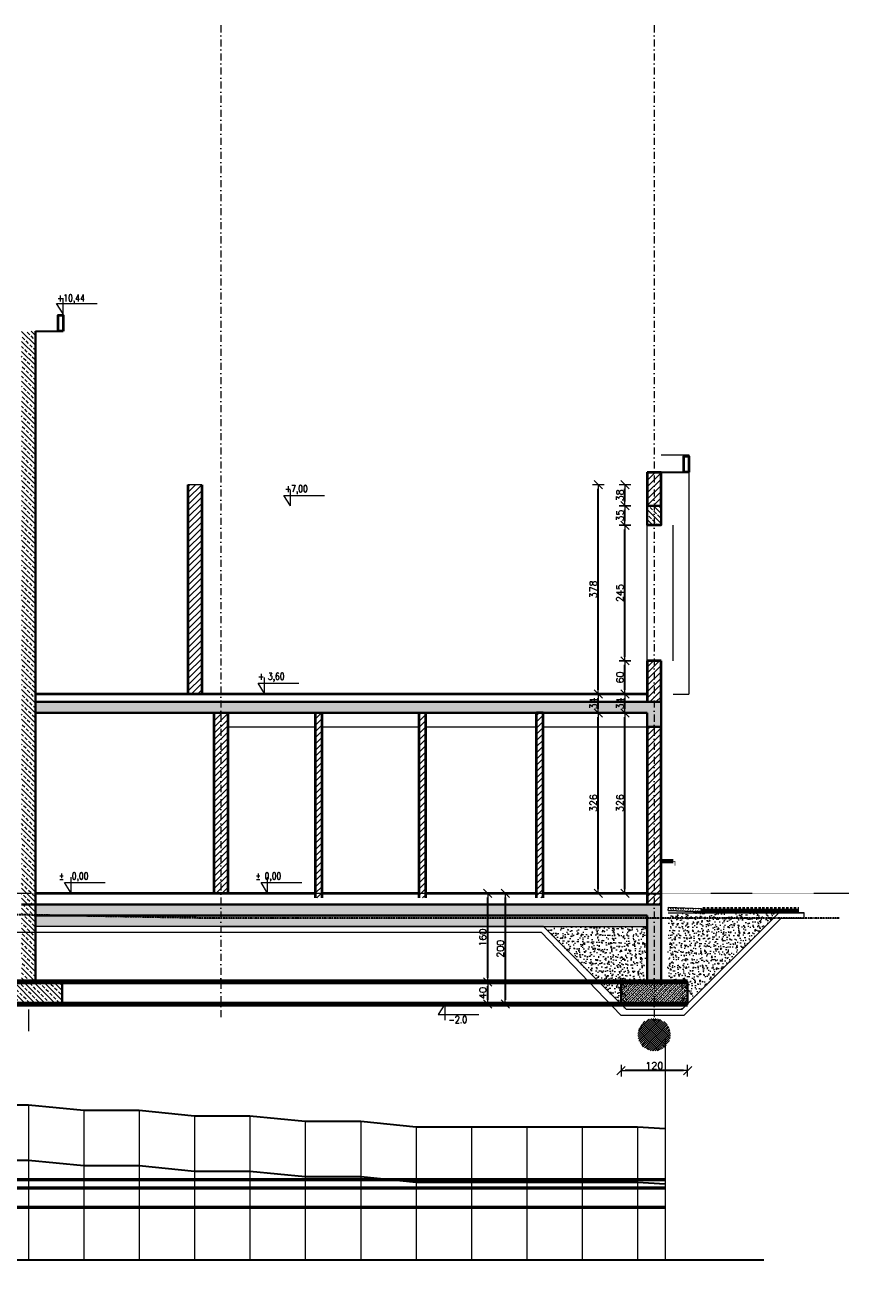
# Model space of a CAD drawing. Header units: millimetres. Extents: x -1893473 to 942156, y -568027 to 942944.
# Tile 72 of 256: x -1192 to 13677, y -311655 to -288800. Entities that reach past the tile are written whole.
import ezdxf

# ---------------------------------------------------------------- set-up
doc = ezdxf.new("R2010")
doc.units = ezdxf.units.MM
doc.header["$LTSCALE"] = 0.2
for name, pattern in [('ACAD_ISO03W100', [30, 12, -18]), ('BORDER2', [22.225, 6.35, -3.175, 6.35, -3.175, 0, -3.175]), ('DASHDOT', [25.4, 12.7, -6.35, 0, -6.35])]:
    doc.linetypes.add(name, pattern=pattern)
doc.layers.get('0').update_dxf_attribs({"lineweight": 0})
for name, color, linetype, lineweight in [('!! 1_hatch projektowane ściany', 4, 'Continuous', 5), ('!! 1_PROJ Sciany', 2, 'Continuous', 40), ('!! 1_PROJ widok', 5, 'Continuous', 9), ('!! 1_PROJ ŻELBET', 1, 'Continuous', 35), ('!! wymiary osi', 250, 'Continuous', 9), ('0-osie-liniA', 14, 'DASHDOT', 5), ('0-rzedne-blok', 62, 'Continuous', 13), ('_OSIE_WYS', 142, 'Continuous', 9), ('DO KONSTRUKCJI', 222, 'Continuous', 35), ('P-Linia1', 3, 'Continuous', 53), ('P-Linia4', 253, 'Continuous', 13), ('P-Wymiar', 142, 'Continuous', 9), ('P-Ściana żelbetowa', 50, 'Continuous', 30)]:
    doc.layers.add(name, color=color, linetype=linetype, lineweight=lineweight)
doc.styles.add('50', font='ROMANS.shx', dxfattribs={"width": 0.8, "height": 10})
doc.styles.add('DEUTSCH', font='SIMPLEX8')
doc.styles.add('ROMANS', font='arial.ttf', dxfattribs={"width": 0.7})
doc.styles.add('TXT', font='simplex.shx')
doc.dimstyles.new('A100', dxfattribs={"dimscale": 100, "dimtxt": 1.75, "dimasz": 0.05, "dimexe": 0, "dimexo": 0, "dimgap": 1, "dimtad": 1, "dimdec": 0, "dimrnd": 1, "dimdsep": 46, "dimtxsty": 'ROMANS', "dimblk": '[[[[[[[[', "dimcen": 2, "dimdle": 2, "dimse1": 1, "dimse2": 1, "dimclrd": 256, "dimclrt": 1, "dimadec": 0, "dimazin": 0, "dimtfac": 1, "dimtdec": 0, "dimtix": 1, "dimtmove": 2, "dimatfit": 3, "dimldrblk": '[[[[[[[[', "dimfxl": 1, "dimtvp": 0.6, "dimtolj": 1, "dimlwd": 9, "dimarcsym": 0})
doc.dimstyles.new('DIM50', dxfattribs={"dimscale": 5, "dimtxt": 2.5, "dimasz": 1.5, "dimexe": 0, "dimexo": 0, "dimgap": 0.5, "dimtad": 1, "dimdec": 4, "dimrnd": 0.5, "dimdsep": 46, "dimtxsty": 'TXT', "dimblk1": 'TICK1', "dimblk2": 'TICK1', "dimsah": 1, "dimcen": 0, "dimse1": 1, "dimse2": 1, "dimclrd": 1, "dimclre": 7, "dimclrt": 9, "dimadec": 0, "dimazin": 0, "dimtfac": 1, "dimtdec": 4, "dimtmove": 2, "dimatfit": 3, "dimldrblk": 'TICK1', "dimfxl": 1, "dimtolj": 1, "dimarcsym": 0})
pattern_1 = [(45, (-61848.1656, 209002.635), (-5.61266008, 5.61266008), [])]
pattern_2 = [(135, (-61848.166, 209002.635), (-8.9802561, -8.9802561), []), (135, (-61848.166, 209011.615), (-8.9802561, -8.9802561), [6.35, -3.175])]
pattern_3 = [(320, (201233.121, 80840.342), (-1.5939086, -18.2184669), [1.905, -20.955]), (265, (201233.121, 80840.342), (19.1056845, 3.5243421), [1.524, -16.7640584]), (10.451445, (201232.988, 80838.823), (17.5117752, -14.6941247), [1.6190009, -17.8090245]), (316.1842, (201238.2, 80840.342), (-4.2042328, -27.107904), [2.8575, -31.4325]), (6.635558, (201237.85, 80838.083), (24.7426125, -23.7404134), [2.4285023, -26.7135608]), (261.184151, (201238.2, 80840.342), (24.7426125, -23.7404134), [2.2859967, -25.1459732]), (291, (201236.931, 80837.802), (-10.2265198, -15.1614391), [1.905, -20.955]), (236, (201236.931, 80837.802), (18.4187966, -6.1802028), [1.524, -16.764]), (341.451445, (201236.079, 80836.538), (8.1922769, -21.3416419), [1.6190009, -17.8089938]), (307.5, (201233.121, 80840.342), (8.45550389, -0.30886033), [0, -16.5608, 0, -17.018, 0, -16.8275]), (277.5, (201233.121, 80840.342), (10.0180575, -6.68196625), [0, -9.7028, 0, -16.1798, 0, -6.4135]), (237.5, (201233.121, 80846.006), (-0.5728744, -13.55905952), [0, -6.35, 0, -19.812, 0, -26.289]), (227.5, (201233.121, 80848.546), (2.5426491, -14.81291814), [0, -8.255, 0, -13.1572, 0, -18.669])]
pattern_4 = [(315, (201233.121, 80840.3417), (4.49012806, -8e-16), [3.175, -3.175])]

# ---------------------------------------------------------------- blocks, each defined once
blk = doc.blocks.new('D_kota')
for p, q in [((8.7, 0), (8.7, 23)), ((-0.8, 15), (8.7, 15)), ((8.7, 0), (-0.8, 15))]:
    blk.add_line(p, q)
blk.add_lwpolyline([(-0.8, 15), (57.9, 15)])
at = {"style": 'DEUTSCH', "width": 0.8}
blk.add_attdef('POZ.ARCH', (7.3, 19.7), '', height=10, dxfattribs=at)
blk = doc.blocks.new('TICK1')
at = {"color": 2}
blk.add_line((-1, -1), (1, 1), dxfattribs=at)
at = {"color": 0}
for p, q in [((0, 0), (-1, 0)), ((0, -1.4), (0, 1.4))]:
    blk.add_line(p, q, dxfattribs=at)
blk = doc.blocks.new('*D5153')
at = {"layer": '!! wymiary osi', "color": 1, "lineweight": -2, "transparency": 16777216}
blk.add_line((1491.6, 3.2), (1491.6, 314.2), dxfattribs=at)
at = {"layer": 'DEFPOINTS', "color": 0, "transparency": 16777216}
for p in [(1491.6, 321.7), (1531.9, 321.7), (1531.9, -4.3)]:
    blk.add_point(p, dxfattribs=at)
at = {"layer": '!! wymiary osi', "color": 1, "lineweight": -2, "transparency": 16777216, "xscale": 7.5, "yscale": 7.5, "zscale": 7.5}
for p, rotation in [((1491.6, 321.7), 90), ((1491.6, -4.3), 270)]:
    blk.add_blockref('TICK1', p, dxfattribs=dict(at, rotation=rotation))
at = {"layer": '!! wymiary osi', "color": 9, "transparency": 16777216, "insert": (1482.8, 158.7), "char_height": 12.5, "attachment_point": 5, "rotation": 90, "style": 'TXT'}
blk.add_mtext('\\A1;326', dxfattribs=at)
blk = doc.blocks.new('*D5154')
at = {"layer": '!! wymiary osi', "color": 1, "lineweight": -2, "transparency": 16777216}
blk.add_line((1491.6, 329.2), (1491.6, 348.2), dxfattribs=at)
at = {"layer": 'DEFPOINTS', "color": 0, "transparency": 16777216}
for p in [(1491.6, 355.7), (1531.9, 355.7), (1531.9, 321.7)]:
    blk.add_point(p, dxfattribs=at)
at = {"layer": '!! wymiary osi', "color": 1, "lineweight": -2, "transparency": 16777216, "xscale": 7.5, "yscale": 7.5, "zscale": 7.5}
for p, rotation in [((1491.6, 355.7), 90), ((1491.6, 321.7), 270)]:
    blk.add_blockref('TICK1', p, dxfattribs=dict(at, rotation=rotation))
at = {"layer": '!! wymiary osi', "color": 9, "transparency": 16777216, "insert": (1482.8, 338.7), "char_height": 12.5, "attachment_point": 5, "rotation": 90, "style": 'TXT'}
blk.add_mtext('\\A1;34', dxfattribs=at)
blk = doc.blocks.new('*D5155')
at = {"layer": '!! wymiary osi', "color": 1, "lineweight": -2, "transparency": 16777216}
blk.add_line((1491.6, 363.2), (1491.6, 408.2), dxfattribs=at)
at = {"layer": 'DEFPOINTS', "color": 0, "transparency": 16777216}
for p in [(1491.6, 415.7), (1531.9, 415.7), (1531.9, 355.7)]:
    blk.add_point(p, dxfattribs=at)
at = {"layer": '!! wymiary osi', "color": 1, "lineweight": -2, "transparency": 16777216, "xscale": 7.5, "yscale": 7.5, "zscale": 7.5}
for p, rotation in [((1491.6, 415.7), 90), ((1491.6, 355.7), 270)]:
    blk.add_blockref('TICK1', p, dxfattribs=dict(at, rotation=rotation))
at = {"layer": '!! wymiary osi', "color": 9, "transparency": 16777216, "insert": (1482.8, 385.7), "char_height": 12.5, "attachment_point": 5, "rotation": 90, "style": 'TXT'}
blk.add_mtext('\\A1;60', dxfattribs=at)
blk = doc.blocks.new('*D5156')
at = {"layer": '!! wymiary osi', "color": 1, "lineweight": -2, "transparency": 16777216}
blk.add_line((1491.6, 423.2), (1491.6, 653.2), dxfattribs=at)
at = {"layer": 'DEFPOINTS', "color": 0, "transparency": 16777216}
for p in [(1491.6, 660.7), (1531.9, 660.7), (1531.9, 415.7)]:
    blk.add_point(p, dxfattribs=at)
at = {"layer": '!! wymiary osi', "color": 1, "lineweight": -2, "transparency": 16777216, "xscale": 7.5, "yscale": 7.5, "zscale": 7.5}
for p, rotation in [((1491.6, 660.7), 90), ((1491.6, 415.7), 270)]:
    blk.add_blockref('TICK1', p, dxfattribs=dict(at, rotation=rotation))
at = {"layer": '!! wymiary osi', "color": 9, "transparency": 16777216, "insert": (1482.8, 538.2), "char_height": 12.5, "attachment_point": 5, "rotation": 90, "style": 'TXT'}
blk.add_mtext('\\A1;245', dxfattribs=at)
blk = doc.blocks.new('*D5157')
at = {"layer": '!! wymiary osi', "color": 1, "lineweight": -2, "transparency": 16777216}
blk.add_line((1491.6, 668.2), (1491.6, 688.2), dxfattribs=at)
at = {"layer": 'DEFPOINTS', "color": 0, "transparency": 16777216}
for p in [(1491.6, 695.7), (1531.9, 695.7), (1531.9, 660.7)]:
    blk.add_point(p, dxfattribs=at)
at = {"layer": '!! wymiary osi', "color": 1, "lineweight": -2, "transparency": 16777216, "xscale": 7.5, "yscale": 7.5, "zscale": 7.5}
for p, rotation in [((1491.6, 695.7), 90), ((1491.6, 660.7), 270)]:
    blk.add_blockref('TICK1', p, dxfattribs=dict(at, rotation=rotation))
at = {"layer": '!! wymiary osi', "color": 9, "transparency": 16777216, "insert": (1482.8, 678.2), "char_height": 12.5, "attachment_point": 5, "rotation": 90, "style": 'TXT'}
blk.add_mtext('\\A1;35', dxfattribs=at)
blk = doc.blocks.new('*D5158')
at = {"layer": '!! wymiary osi', "color": 1, "lineweight": -2, "transparency": 16777216}
blk.add_line((1443.4, 3.2), (1443.4, 314.2), dxfattribs=at)
at = {"layer": 'DEFPOINTS', "color": 0, "transparency": 16777216}
for p in [(1443.4, 321.7), (1531.9, 321.7), (1531.9, -4.3)]:
    blk.add_point(p, dxfattribs=at)
at = {"layer": '!! wymiary osi', "color": 1, "lineweight": -2, "transparency": 16777216, "xscale": 7.5, "yscale": 7.5, "zscale": 7.5}
for p, rotation in [((1443.4, 321.7), 90), ((1443.4, -4.3), 270)]:
    blk.add_blockref('TICK1', p, dxfattribs=dict(at, rotation=rotation))
at = {"layer": '!! wymiary osi', "color": 9, "transparency": 16777216, "insert": (1434.7, 158.7), "char_height": 12.5, "attachment_point": 5, "rotation": 90, "style": 'TXT'}
blk.add_mtext('\\A1;326', dxfattribs=at)
blk = doc.blocks.new('*D5159')
at = {"layer": '!! wymiary osi', "color": 1, "lineweight": -2, "transparency": 16777216}
blk.add_line((1443.4, 329.2), (1443.4, 348.2), dxfattribs=at)
at = {"layer": 'DEFPOINTS', "color": 0, "transparency": 16777216}
for p in [(1443.4, 355.7), (1531.9, 355.7), (1531.9, 321.7)]:
    blk.add_point(p, dxfattribs=at)
at = {"layer": '!! wymiary osi', "color": 1, "lineweight": -2, "transparency": 16777216, "xscale": 7.5, "yscale": 7.5, "zscale": 7.5}
for p, rotation in [((1443.4, 355.7), 90), ((1443.4, 321.7), 270)]:
    blk.add_blockref('TICK1', p, dxfattribs=dict(at, rotation=rotation))
at = {"layer": '!! wymiary osi', "color": 9, "transparency": 16777216, "insert": (1434.7, 338.7), "char_height": 12.5, "attachment_point": 5, "rotation": 90, "style": 'TXT'}
blk.add_mtext('\\A1;34', dxfattribs=at)
blk = doc.blocks.new('*D5160')
at = {"layer": '!! wymiary osi', "color": 1, "lineweight": -2, "transparency": 16777216}
blk.add_line((1443.4, 363.2), (1443.4, 726.3), dxfattribs=at)
at = {"layer": 'DEFPOINTS', "color": 0, "transparency": 16777216}
for p in [(1443.4, 733.8), (1531.9, 733.8), (1531.9, 355.7)]:
    blk.add_point(p, dxfattribs=at)
at = {"layer": '!! wymiary osi', "color": 1, "lineweight": -2, "transparency": 16777216, "xscale": 7.5, "yscale": 7.5, "zscale": 7.5}
for p, rotation in [((1443.4, 733.8), 90), ((1443.4, 355.7), 270)]:
    blk.add_blockref('TICK1', p, dxfattribs=dict(at, rotation=rotation))
at = {"layer": '!! wymiary osi', "color": 9, "transparency": 16777216, "insert": (1434.7, 544.7), "char_height": 12.5, "attachment_point": 5, "rotation": 90, "style": 'TXT'}
blk.add_mtext('\\A1;378', dxfattribs=at)
blk = doc.blocks.new('*D5175')
at = {"layer": '!! wymiary osi', "color": 1, "lineweight": -2, "transparency": 16777216}
blk.add_line((1491.6, 703.2), (1491.6, 726.3), dxfattribs=at)
at = {"layer": 'DEFPOINTS', "color": 0, "transparency": 16777216}
for p in [(1491.6, 733.8), (1531.9, 733.8), (1531.9, 695.7)]:
    blk.add_point(p, dxfattribs=at)
at = {"layer": '!! wymiary osi', "color": 1, "lineweight": -2, "transparency": 16777216, "xscale": 7.5, "yscale": 7.5, "zscale": 7.5}
for p, rotation in [((1491.6, 733.8), 90), ((1491.6, 695.7), 270)]:
    blk.add_blockref('TICK1', p, dxfattribs=dict(at, rotation=rotation))
at = {"layer": '!! wymiary osi', "color": 9, "transparency": 16777216, "insert": (1482.8, 714.7), "char_height": 12.5, "attachment_point": 5, "rotation": 90, "style": 'TXT'}
blk.add_mtext('\\A1;38', dxfattribs=at)
blk = doc.blocks.new('*D5182')
at = {"layer": '!! wymiary osi', "color": 1, "lineweight": -2, "transparency": 16777216}
blk.add_line((1275.5, -11.8), (1275.5, -196.8), dxfattribs=at)
at = {"layer": 'DEFPOINTS', "color": 0, "transparency": 16777216}
for p in [(1273.3, -4.3), (1273.3, -204.3), (1275.5, -204.3)]:
    blk.add_point(p, dxfattribs=at)
at = {"layer": '!! wymiary osi', "color": 1, "lineweight": -2, "transparency": 16777216, "xscale": 7.5, "yscale": 7.5, "zscale": 7.5}
for p, rotation in [((1275.5, -4.3), 90), ((1275.5, -204.3), 270)]:
    blk.add_blockref('TICK1', p, dxfattribs=dict(at, rotation=rotation))
at = {"layer": '!! wymiary osi', "color": 9, "lineweight": 13, "transparency": 16777216, "insert": (1266.8, -104.3), "char_height": 12.5, "attachment_point": 5, "rotation": 90, "style": 'TXT'}
blk.add_mtext('\\A1;200', dxfattribs=at)
blk = doc.blocks.new('*D5191')
at = {"layer": '!! wymiary osi', "color": 1, "lineweight": -2, "transparency": 16777216}
blk.add_line((1597.1, -324.3), (1492.1, -324.3), dxfattribs=at)
at = {"layer": 'DEFPOINTS', "color": 0, "transparency": 16777216}
for p in [(1484.6, -197.2), (1604.6, -204.3), (1484.6, -324.3)]:
    blk.add_point(p, dxfattribs=at)
at = {"layer": '!! wymiary osi', "color": 1, "lineweight": -2, "transparency": 16777216, "xscale": 7.5, "yscale": 7.5, "zscale": 7.5, "rotation": 180}
blk.add_blockref('TICK1', (1484.6, -324.3), dxfattribs=at)
at = {"layer": '!! wymiary osi', "color": 1, "lineweight": -2, "transparency": 16777216, "xscale": 7.5, "yscale": 7.5, "zscale": 7.5}
blk.add_blockref('TICK1', (1604.6, -324.3), dxfattribs=at)
at = {"layer": '!! wymiary osi', "color": 9, "lineweight": 13, "transparency": 16777216, "insert": (1544.6, -315.6), "char_height": 12.5, "attachment_point": 5, "style": 'TXT'}
blk.add_mtext('\\A1;120', dxfattribs=at)
blk = doc.blocks.new('*D5192')
at = {"layer": '!! wymiary osi', "color": 1, "lineweight": -2, "transparency": 16777216}
blk.add_line((1243.7, -196.8), (1243.7, -171.8), dxfattribs=at)
at = {"layer": 'DEFPOINTS', "color": 0, "transparency": 16777216}
for p in [(1219.6, -164.3), (1243.7, -164.3), (1219.6, -204.3)]:
    blk.add_point(p, dxfattribs=at)
at = {"layer": '!! wymiary osi', "color": 1, "lineweight": -2, "transparency": 16777216, "xscale": 7.5, "yscale": 7.5, "zscale": 7.5}
for p, rotation in [((1243.7, -164.3), 90), ((1243.7, -204.3), 270)]:
    blk.add_blockref('TICK1', p, dxfattribs=dict(at, rotation=rotation))
at = {"layer": '!! wymiary osi', "color": 9, "lineweight": 13, "transparency": 16777216, "insert": (1234.9, -184.3), "char_height": 12.5, "attachment_point": 5, "rotation": 90, "style": 'TXT'}
blk.add_mtext('\\A1;40', dxfattribs=at)
blk = doc.blocks.new('*D5193')
at = {"layer": '!! wymiary osi', "color": 1, "lineweight": -2, "transparency": 16777216}
blk.add_line((1243.7, -156.8), (1243.7, -11.8), dxfattribs=at)
at = {"layer": 'DEFPOINTS', "color": 0, "transparency": 16777216}
for p in [(1243.7, -4.3), (1243.7, -4.3), (1219.6, -164.3)]:
    blk.add_point(p, dxfattribs=at)
at = {"layer": '!! wymiary osi', "color": 1, "lineweight": -2, "transparency": 16777216, "xscale": 7.5, "yscale": 7.5, "zscale": 7.5}
for p, rotation in [((1243.7, -4.3), 90), ((1243.7, -164.3), 270)]:
    blk.add_blockref('TICK1', p, dxfattribs=dict(at, rotation=rotation))
at = {"layer": '!! wymiary osi', "color": 9, "lineweight": 13, "transparency": 16777216, "insert": (1234.9, -84.3), "char_height": 12.5, "attachment_point": 5, "rotation": 90, "style": 'TXT'}
blk.add_mtext('\\A1;160', dxfattribs=at)
blk = doc.blocks.new('A$C51EA1695')
at = {"layer": '!! wymiary osi', "color": 1, "lineweight": 13}
for p, q in [((-29.4, 8.5), (-17.6, 8.5)), ((-17.6, -10.3), (-29.4, 8.5)), ((-17.6, -10.3), (-17.6, 18.5))]:
    blk.add_line(p, q, dxfattribs=at)
blk.add_lwpolyline([(-29.4, 8.5), (44, 8.5)], dxfattribs=at)
blk = doc.blocks.new('[[[[[[[[')
at = {"layer": 'P-Wymiar'}
for p, q in [((-12.7, -12.7), (12.7, 12.7)), ((0, 0), (-4.6, 0)), ((0, 18), (0, -18))]:
    blk.add_line(p, q, dxfattribs=at)
blk = doc.blocks.new('*D5386')
at = {"layer": 'DEFPOINTS', "color": 0, "lineweight": 30, "transparency": 16777216}
for p in [(-16017, -267485), (-15146, -267485), (-15075, -268935)]:
    blk.add_point(p, dxfattribs=at)
at = {"layer": 'P-Linia4', "lineweight": 9, "transparency": 16777216}
blk.add_line((-16017, -268930), (-16017, -267490), dxfattribs=at)
at = {"layer": 'P-Linia4', "lineweight": 9, "transparency": 16777216, "xscale": 5, "yscale": 5, "zscale": 5}
for p, rotation in [((-16017, -267485), 90), ((-16017, -268935), 270)]:
    blk.add_blockref('[[[[[[[[', p, dxfattribs=dict(at, rotation=rotation))
at = {"layer": 'P-Linia4', "color": 1, "lineweight": 30, "transparency": 16777216, "insert": (-16207, -268210), "char_height": 175, "attachment_point": 5, "rotation": 90, "style": 'ROMANS'}
blk.add_mtext('\\A1;1450', dxfattribs=at)
blk = doc.blocks.new('A$C776176C1')
at = {"layer": '!! 1_hatch projektowane ściany'}
h = blk.add_hatch(dxfattribs=at)
h.set_pattern_fill('ANSI33', color=256, scale=2, angle=90)
h.set_pattern_definition(pattern_2)
h.paths.add_polyline_path([(426.90409, 1010.89661), (401.90409, 1010.89661), (401.90409, -24.34201), (426.90409, -24.34201)])
h = blk.add_hatch(dxfattribs=at)
h.set_pattern_fill('ANSI31', color=256, scale=2.5)
h.set_pattern_definition(pattern_1)
h.paths.add_polyline_path([(1544.40179, 756.31796), (1531.89817, 756.31796), (1531.89817, 695.65799), (1544.40179, 695.65799)])
h.paths.add_polyline_path([(1556.89817, 756.31796), (1544.40179, 756.31796), (1544.40179, 695.65799), (1556.89817, 695.65799)])
h = blk.add_hatch(dxfattribs=at)
h.set_pattern_fill('ANSI31', color=256, scale=2.5)
h.set_pattern_definition(pattern_1)
h.paths.add_polyline_path([(702.40179, 355.65799), (727.40179, 355.65799), (727.40179, 733.84041), (702.40179, 733.84041)])
h = blk.add_hatch(dxfattribs=at)
h.set_pattern_fill('ANSI33', color=256, scale=2, angle=90)
h.set_pattern_definition(pattern_2)
h.paths.add_polyline_path([(1531.938, 660.65442), (1556.89817, 660.65442), (1556.89817, 695.65799), (1531.938, 695.65799)])
h = blk.add_hatch(dxfattribs=at)
h.set_pattern_fill('ANSI31', color=256, scale=2.5)
h.set_pattern_definition(pattern_1)
h.paths.add_polyline_path([(1544.40179, 415.65442), (1531.89817, 415.65442), (1531.89817, 341.65799), (1544.40179, 341.65799)])
h.paths.add_polyline_path([(1556.89817, 415.65442), (1546.89817, 415.65442), (1544.40179, 415.65442), (1544.40179, 341.65799), (1556.89817, 341.65799)])
h = blk.add_hatch(dxfattribs=at)
h.set_pattern_fill('ANSI33', color=256, scale=2, angle=90)
h.set_pattern_definition(pattern_2)
h.paths.add_polyline_path([(761.90179, 341.65799), (426.90409, 341.65799), (426.90409, 321.65799), (761.90179, 321.65799)])
h.paths.add_polyline_path([(1544.40179, 341.65799), (761.90179, 341.65799), (761.90179, 321.65799), (1531.89817, 321.65799), (1531.89817, 296.65799), (1544.40179, 296.65799)])
h.paths.add_polyline_path([(1556.89817, 341.65799), (1544.40179, 341.65799), (1544.40179, 296.65799), (1556.89817, 296.65799)])
h = blk.add_hatch(dxfattribs=at)
h.set_pattern_fill('ANSI31', color=256, scale=2.5)
h.set_pattern_definition(pattern_1)
h.paths.add_polyline_path([(749.40179, -4.34201), (774.40179, -4.34201), (774.40179, 321.65799), (749.40179, 321.65799)])
h = blk.add_hatch(dxfattribs=at)
h.set_pattern_fill('ANSI31', color=256, scale=2.5)
h.set_pattern_definition(pattern_1)
h.paths.add_polyline_path([(944.89823, 321.65799), (932.89823, 321.65799), (932.89823, -12.34201), (944.89823, -12.34201)])
h = blk.add_hatch(dxfattribs=at)
h.set_pattern_fill('ANSI31', color=256, scale=2.5)
h.set_pattern_definition(pattern_1)
h.paths.add_polyline_path([(1131.89823, 321.65799), (1119.89823, 321.65799), (1119.89823, -12.34201), (1131.89823, -12.34201)])
h = blk.add_hatch(dxfattribs=at)
h.set_pattern_fill('ANSI31', color=256, scale=2.5)
h.set_pattern_definition(pattern_1)
h.paths.add_polyline_path([(1343.89823, 321.65799), (1331.89823, 321.65799), (1331.89823, -12.34201), (1343.89823, -12.34201)])
h = blk.add_hatch(dxfattribs=at)
h.set_pattern_fill('ANSI31', color=256, scale=2.5)
h.set_pattern_definition(pattern_1)
h.paths.add_polyline_path([(1544.40179, -4.34201), (1531.88769, -4.34201), (1531.89817, -24.34201), (1544.40179, -24.34201)])
h.paths.add_polyline_path([(1556.89817, -4.34201), (1544.40179, -4.34201), (1544.40179, -24.34201), (1556.89817, -24.34201)])
h.paths.add_polyline_path([(1556.89817, 296.65961), (1544.40179, 296.65637), (1544.40179, -4.34201), (1556.89817, -4.34201)])
h.paths.add_polyline_path([(1544.40179, 296.65799), (1531.85834, 296.65799), (1531.88769, -4.34201), (1544.40179, -4.34201)])
h = blk.add_hatch(dxfattribs=at)
h.set_pattern_fill('ANSI33', color=256, scale=2, angle=90)
h.set_pattern_definition(pattern_2)
h.paths.add_polyline_path([(426.90409, -24.34201), (401.90409, -24.34201), (401.90409, -164.34201), (426.90409, -164.34201)])
h = blk.add_hatch(dxfattribs=at)
h.set_pattern_fill('ANSI33', color=256, scale=2, angle=90)
h.set_pattern_definition(pattern_2)
h.paths.add_polyline_path([(761.90179, -24.34201), (426.90409, -24.34201), (426.90409, -44.34201), (761.90179, -44.34201)])
h.paths.add_polyline_path([(1544.40179, -24.34201), (761.90179, -24.34201), (761.90179, -44.34201), (1531.89817, -44.34201), (1531.89817, -164.34201), (1544.40179, -164.34201)])
h.paths.add_polyline_path([(1556.89817, -24.34201), (1544.40179, -24.34201), (1544.40179, -164.34201), (1556.89817, -164.34201)])
h = blk.add_hatch(dxfattribs=at)
h.set_pattern_fill('DASH', color=256, angle=-45)
h.set_pattern_definition(pattern_4)
h.paths.add_polyline_path([(426.90409, -64.34201), (426.90409, -44.34201), (1298.62621, -44.34201), (1298.62621, -64.34201)])
h = blk.add_hatch(dxfattribs=at)
h.set_pattern_fill('DASH', color=256, angle=-45)
h.set_pattern_definition(pattern_4)
h.paths.add_polyline_path([(1531.89817, -64.34201), (1531.89817, -44.34201), (761.90179, -44.34201), (761.90179, -64.34201)])
h = blk.add_hatch(dxfattribs=at)
h.set_pattern_fill('AR-CONC', color=256, scale=0.1, angle=-90)
h.set_pattern_definition(pattern_3)
h.paths.add_polyline_path([(1613.54838, -74.93222), (1613.54838, -39.34201), (1769.39817, -39.34201), (1594.39817, -214.34201), (1594.39817, -204.34201), (1594.39817, -164.34201), (1577.01676, -164.34201), (1567.85834, -155.09937), (1567.85834, -74.93222)])
h.paths.add_polyline_path([(1569.85834, -74.93222), (1569.85834, -39.34201), (1613.54838, -39.34201), (1613.54838, -74.93222)], flags=17)
h = blk.add_hatch(dxfattribs=at)
h.set_pattern_fill('DASH', color=256, angle=-45)
h.set_pattern_definition(pattern_4)
h.paths.add_polyline_path([(1570.06774, -29.34567), (1630.03119, -31.43964), (1629.82179, -37.43598), (1569.85834, -35.34201)])
h = blk.add_hatch(dxfattribs=at)
h.set_pattern_fill('CLAY', color=256, scale=1.5, angle=90)
h.set_pattern_definition([(90, (201233.121, 80840.342), (-7.14375, 2e-15), []), (90, (201231.9305, 80840.342), (-7.14375, 2e-15), []), (90, (201230.74, 80840.342), (-7.14375, 2e-15), []), (90, (201228.3586, 80840.342), (-7.14375, 2e-15), [7.14375, -4.7625])])
h.paths.add_polyline_path([(1630.10444, -29.34201), (1630.10444, -39.34201), (1806.27124, -39.34201), (1806.27124, -29.34201)])
h = blk.add_hatch(dxfattribs=at)
h.set_pattern_fill('AR-CONC', color=256, scale=0.1, angle=-90)
h.set_pattern_definition(pattern_3)
h.paths.add_polyline_path([(1344.31851, -64.34201), (1523.35834, -64.34201), (1523.35834, -164.34201), (1494.39817, -164.34201), (1494.39817, -204.34201), (1494.31851, -204.34201), (1494.31851, -214.34201)])
h.paths.add_polyline_path([(1523.35834, -74.93222), (1523.35834, -64.34201), (1531.89817, -64.34201), (1531.89817, -74.93222)])
h.paths.add_polyline_path([(1523.35834, -164.34201), (1523.35834, -74.93222), (1531.89817, -74.93222), (1531.89817, -164.34201)])
h = blk.add_hatch(dxfattribs=at)
h.set_pattern_fill('ANSI33', color=256, scale=2, angle=90)
h.set_pattern_definition([(135, (-61848.166, 209142.635), (-8.9802561, -8.9802561), []), (135, (-61848.166, 209151.615), (-8.9802561, -8.9802561), [6.35, -3.175])])
h.paths.add_polyline_path([(355.15047, -164.34201), (475.15047, -164.34201), (475.15047, -204.34201), (355.15047, -204.34201)])
h = blk.add_hatch(dxfattribs=at)
h.set_pattern_fill('ANSI33', color=256)
h.set_pattern_definition([(45, (-61848.1656, 209142.635), (-4.49012806, 4.49012806), []), (45, (-61843.6754, 209142.635), (-4.49012806, 4.49012806), [3.175, -1.5875])])
h.paths.add_polyline_path([(1484.64817, -164.34201), (1604.64817, -164.34201), (1604.64817, -204.34201), (1484.64817, -204.34201)])
h = blk.add_hatch(dxfattribs=at)
h.set_pattern_fill('AR-PARQ1', color=256, scale=0.05, angle=-45)
h.set_pattern_definition([(45, (201233.121, 80840.342), (4e-15, 21.5526147), [15.24, -15.24]), (45, (201234.917, 80838.546), (4e-15, 21.5526147), [15.24, -15.24]), (45, (201236.713, 80836.75), (4e-15, 21.5526147), [15.24, -15.24]), (45, (201238.51, 80834.954), (4e-15, 21.5526147), [15.24, -15.24]), (45, (201240.305, 80833.157), (4e-15, 21.5526147), [15.24, -15.24]), (45, (201242.101, 80831.361), (4e-15, 21.5526147), [15.24, -15.24]), (45, (201243.897, 80829.565), (4e-15, 21.5526147), [15.24, -15.24]), (315, (201243.897, 80851.118), (-4e-15, -21.5526147), [15.24, -15.24]), (315, (201245.693, 80852.914), (-4e-15, -21.5526147), [15.24, -15.24]), (315, (201247.49, 80854.71), (-4e-15, -21.5526147), [15.24, -15.24]), (315, (201249.286, 80856.506), (-4e-15, -21.5526147), [15.24, -15.24]), (315, (201251.082, 80858.302), (-4e-15, -21.5526147), [15.24, -15.24]), (315, (201252.878, 80860.098), (-4e-15, -21.5526147), [15.24, -15.24]), (315, (201254.674, 80861.894), (-4e-15, -21.5526147), [15.24, -15.24])])
h.paths.add_polyline_path([(1515.00179, -259.55398, 1), (1573.80179, -259.55398, 1)])
for points in [[(702.40179, 355.65799), (727.40179, 355.65799), (727.40179, 733.84041), (702.40179, 733.84041)], [(749.40179, -4.34201), (774.40179, -4.34201), (774.40179, 321.65799), (749.40179, 321.65799)]]:
    blk.add_lwpolyline(points, close=True, dxfattribs=at)
at = {"layer": '!! 1_PROJ Sciany'}
for points in [[(476.90409, 1010.89661), (467.81431, 1010.89661), (467.81431, 1040.05832), (476.90409, 1040.05832)], [(1606.89817, 756.31796), (1597.80838, 756.31796), (1597.80838, 785.47968), (1606.89817, 785.47968)]]:
    blk.add_lwpolyline(points, close=True, dxfattribs=at)
for points in [[(1531.89817, 756.31796), (1531.89817, 695.65799)], [(1531.89817, 756.31796), (1556.89817, 756.31796)], [(1556.89817, 695.65799), (1556.89817, 756.31796)], [(702.40179, 733.84041), (702.40179, 355.65799)], [(727.40179, 733.84041), (727.40179, 355.65799)], [(1556.89817, 660.65799), (1531.938, 660.65442)], [(1531.89817, 415.65442), (1531.89817, 341.65799)], [(1556.89817, 415.65442), (1531.89817, 415.65442)], [(1556.89817, 341.65799), (1556.89817, 415.65442)], [(1531.89817, 355.65799), (426.90409, 355.65799)], [(727.40179, 355.65799), (702.40179, 355.65799)], [(749.40179, 321.65799), (749.40179, -4.34201)], [(774.40179, 321.65799), (774.40179, -4.34201)], [(932.89823, -12.34201), (932.89823, 321.65799)], [(944.89823, -12.34201), (944.89823, 321.65799)], [(1119.89823, -12.34201), (1119.89823, 321.65799)], [(1131.89823, -12.34201), (1131.89823, 321.65799)], [(1331.89823, -12.34201), (1331.89823, 321.65799)], [(1343.89823, 321.65799), (1331.89823, 321.65799)], [(1343.89823, -12.34201), (1343.89823, 321.65799)], [(1531.85834, 296.65799), (1531.89817, -24.34201)], [(1556.89817, -24.34201), (1556.89817, 296.65799)], [(932.89823, -4.34201), (426.90409, -4.34201)], [(774.40179, -4.34201), (749.40179, -4.34201)], [(1119.89823, -4.34201), (944.89823, -4.34201)], [(1331.89823, -4.34201), (1131.89823, -4.34201)], [(1531.89817, -4.34201), (1343.89823, -4.34201)]]:
    blk.add_lwpolyline(points, dxfattribs=at)
at = {"layer": '!! 1_PROJ widok'}
for points in [[(1556.89817, 787.59495), (1606.89817, 787.59495), (1606.89817, 355.65799)], [(1531.89817, 415.65442), (1531.89817, 660.65442)], [(1578.89817, 415.65442), (1578.89817, 660.65442)], [(1578.89817, 355.65799), (1606.89817, 355.65799)], [(932.93806, 295.65799), (774.40179, 295.65799)], [(1119.93806, 295.65799), (944.89823, 295.65799)], [(1331.93806, 295.65799), (1131.89823, 295.65799)], [(1531.89817, 295.65799), (1343.89823, 295.65799)]]:
    blk.add_lwpolyline(points, dxfattribs=at)
at = {"layer": '!! 1_PROJ ŻELBET'}
blk.add_line((426.90409, -164.34201), (426.90409, 1010.89661), dxfattribs=at)
for points in [[(1556.89817, 695.65799), (1556.89817, 660.65799), (1531.89817, 660.65799), (1531.89817, 675.65799)], [(1556.89817, 341.65799), (426.90409, 341.65799)], [(1531.89817, 321.65799), (426.90409, 321.65799)], [(1556.89817, 341.65799), (1556.89817, 296.65799), (1531.89817, 296.65799), (1531.89817, 321.65799)], [(1556.89817, -24.34201), (401.90409, -24.34201)], [(1531.89817, -44.34201), (426.90409, -44.34201)], [(1531.89817, -44.34201), (1531.89817, -164.34201)], [(1556.89817, -164.34201), (1556.89817, -24.34201)], [(1556.89817, -164.34201), (1556.89817, -24.34201)], [(1556.89817, -164.34201), (1556.89817, -25.98224)]]:
    blk.add_lwpolyline(points, dxfattribs=at)
blk.add_lwpolyline([(1531.938, 660.65442), (1556.89817, 660.65442), (1556.89817, 695.65799), (1531.938, 695.65799)], close=True, dxfattribs=at)
at = {"layer": '!! wymiary osi'}
blk.add_line((1569.85834, -39.34201), (1815.06263, -39.34201), dxfattribs=at)
for points in [[(-688.59821, -74.34201), (1340.17638, -74.34201), (1484.31851, -224.34201), (1598.5403, -224.34201), (1773.5403, -49.34201), (1815.06263, -49.34201), (1815.06263, -39.34201), (1769.39817, -39.34201), (1594.39817, -214.34201), (1494.31851, -214.34201), (1344.31851, -64.34201), (761.90179, -64.34201)], [(1298.62621, -64.34201), (426.90409, -64.34201), (426.90409, -44.34201), (1298.62621, -44.34201)], [(761.90179, -64.34201), (1531.89817, -64.34201), (1531.89817, -44.34201), (761.90179, -44.34201)], [(1569.85834, -35.34201), (1629.82179, -37.43598), (1629.82179, -39.34201), (1769.39817, -39.34201)], [(414.61427, -214.34201), (414.61427, -253.09834)]]:
    blk.add_lwpolyline(points, dxfattribs=at)
blk.add_lwpolyline([(1570.06774, -29.34567), (1630.03119, -31.43964), (1629.82179, -37.43598), (1569.85834, -35.34201)], close=True, dxfattribs=at)
for p, q in [((426.90409, -4.34201), (932.89823, -4.34201)), ((944.89823, -4.34201), (1119.89823, -4.34201)), ((1131.89823, -4.34201), (1331.89823, -4.34201))]:
    blk.add_line(p, q)
for points in [[(426.90409, 1010.89661), (476.90409, 1010.89661)], [(1531.89817, 756.31796), (1556.89817, 756.31796)], [(1556.89817, 756.31796), (1606.89817, 756.31796)], [(1578.89817, 55.56997), (1556.89817, 55.56997)], [(1578.89817, 51.65475), (1556.89817, 51.65475)], [(1531.89817, -4.34201), (1556.89817, -4.34201)]]:
    blk.add_lwpolyline(points)
at = {"const_width": 1}
blk.add_lwpolyline([(1581.85487, 45.70436), (1581.85487, 53.61236), (1556.89817, 53.61236), (1556.89817, 67.46284)], dxfattribs=at)
at = {"layer": '0-osie-liniA', "ltscale": 5}
for points in [[(761.90179, 1563.57701), (761.90179, -228.95398)], [(1544.40179, 1563.57701), (1544.40179, -228.95398)]]:
    blk.add_lwpolyline(points, dxfattribs=at)
at = {"layer": 'DO KONSTRUKCJI', "color": 6, "linetype": 'BORDER2', "lineweight": 30, "true_color": 0xe600e6}
blk.add_lwpolyline([(1878.24056, -49.34201), (748.0393, -49.34201), (91.27588, -37.4653), (-198.09219, -4.3427), (-420.59821, -4.34201), (-456.27253, -4.69723), (-544.36775, 35.15799), (-785.57507, 35.15799), (-818.59821, 45.65799), (-1023.6534, 48.68846)], dxfattribs=at)
at = {"layer": 'DO KONSTRUKCJI', "color": 1, "lineweight": 35}
for points in [[(355.15047, -204.34201), (475.15047, -204.34201), (475.15047, -164.34201), (355.15047, -164.34201)], [(1484.64817, -204.34201), (1604.64817, -204.34201), (1604.64817, -164.34201), (1484.64817, -164.34201)]]:
    blk.add_lwpolyline(points, close=True, dxfattribs=at)
at = {"layer": 'P-Linia1', "color": 1, "lineweight": 80, "true_color": 0xf50000}
for points in [[(1604.39817, -164.34201), (-245.09591, -164.34201), (-245.09591, -124.34201), (-608.59821, -124.34201), (-608.59821, -84.34201), (-688.59821, -84.34201), (-688.59821, -44.34201), (-748.59821, -44.34201), (-748.59821, -30.34201), (-818.59821, -30.34201)], [(1604.39817, -204.34201), (-285.09591, -204.34201), (-285.09591, -164.34201), (-658.59821, -164.34201), (-658.59821, -124.34201), (-738.59821, -124.34201), (-738.59821, -84.34201), (-818.59821, -84.34201), (-818.59821, -60.34201)]]:
    blk.add_lwpolyline(points, dxfattribs=at)
at = {"layer": '0-rzedne-blok'}
ref = blk.add_blockref('D_kota', (466.07878, 1042.17359), dxfattribs=dict(at, xscale=1.250000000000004, yscale=1.250000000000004, zscale=1.250000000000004))
ref.add_attrib('POZ.ARCH', '+10,44  ', (466.34515, 1064.83387), dxfattribs={"layer": '0', "height": 12.5, "style": 'DEUTSCH', "width": 0.8})
ref = blk.add_blockref('D_kota', (876.77339, 695.65799), dxfattribs=dict(at, xscale=1.250000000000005, yscale=1.250000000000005, zscale=1.250000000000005))
ref.add_attrib('POZ.ARCH', '+7,00', (877.59417, 720.23793), dxfattribs={"layer": '0', "height": 12.5, "style": 'DEUTSCH', "width": 0.8})
ref = blk.add_blockref('D_kota', (830.03779, 356.78893), dxfattribs=dict(at, xscale=1.250000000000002, yscale=1.250000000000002, zscale=1.250000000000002))
ref.add_attrib('POZ.ARCH', '+ 3,60', (828.8133, 381.36888), dxfattribs={"layer": '0', "height": 12.5, "style": 'DEUTSCH', "width": 0.8})
ref = blk.add_blockref('D_kota', (480.43504, -3.68152), dxfattribs=dict(at, xscale=1.250000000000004, yscale=1.250000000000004, zscale=1.250000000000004))
ref.add_attrib('POZ.ARCH', '%%p  0,00  ', (469.60972, 20.89842), dxfattribs={"layer": '0', "height": 12.5, "style": 'DEUTSCH', "width": 0.8})
ref = blk.add_blockref('D_kota', (835.45044, -3.68152), dxfattribs=dict(at, xscale=1.250000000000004, yscale=1.250000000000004, zscale=1.250000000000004))
ref.add_attrib('POZ.ARCH', '%%p 0,00  ', (824.62513, 20.89842), dxfattribs={"layer": '0', "height": 12.5, "style": 'DEUTSCH', "width": 0.8})
at = {"layer": 'P-Ściana żelbetowa', "color": 1, "true_color": 0xf50000, "xscale": -1, "rotation": 180}
blk.add_blockref('A$C51EA1695', (1183.78566, -214.6166), dxfattribs=at)
at = {"layer": 'P-Ściana żelbetowa', "color": 1, "lineweight": 13, "true_color": 0xf50000, "insert": (1172.76034, -225.74254), "char_height": 13, "attachment_point": 1, "style": '50'}
blk.add_mtext_dynamic_manual_height_columns('-2.0', width=145.1742013, gutter_width=50, heights=[0], dxfattribs=at)
at = {"layer": '!! wymiary osi'}
for base, p1, p2, picture, middle in [((1443.42635, 733.84041), (1531.89817, 355.65799), (1531.89817, 733.84041), '*D5160', (1434.67635, 544.7492)), ((1491.5593, 733.84041), (1531.89817, 695.65799), (1531.89817, 733.84041), '*D5175', (1482.8093, 714.7492)), ((1491.5593, 695.65799), (1531.938, 660.65442), (1531.89817, 695.65799), '*D5157', (1482.8093, 678.1562)), ((1491.5593, 660.65442), (1531.89817, 415.65442), (1531.938, 660.65442), '*D5156', (1482.8093, 538.15442)), ((1491.5593, 415.65442), (1531.89817, 355.65799), (1531.89817, 415.65442), '*D5155', (1482.8093, 385.6562)), ((1443.42635, 355.65799), (1531.89817, 321.65799), (1531.89817, 355.65799), '*D5159', (1434.67635, 338.65799)), ((1491.5593, 355.65799), (1531.89817, 321.65799), (1531.89817, 355.65799), '*D5154', (1482.8093, 338.65799)), ((1443.42635, 321.65799), (1531.89569, -4.34201), (1531.89569, 321.65799), '*D5158', (1434.67635, 158.65799)), ((1491.5593, 321.65799), (1531.89817, -4.34201), (1531.89817, 321.65799), '*D5153', (1482.8093, 158.65799))]:
    dim = blk.add_linear_dim(base=base, p1=p1, p2=p2, angle=90, dimstyle='DIM50', dxfattribs=at)
    dim.commit()
    dim.dimension.update_dxf_attribs({"geometry": picture, "text_midpoint": middle})
at = {"layer": '!! wymiary osi', "color": 1, "lineweight": 13}
for base, p1, p2, picture, middle in [((1243.67308, -4.34201), (1219.64741, -164.34201), (1243.67308, -4.34201), '*D5193', (1234.92308, -84.34201)), ((1275.52003, -204.34201), (1273.27681, -4.34201), (1273.27681, -204.34201), '*D5182', (1266.77003, -104.34201)), ((1243.67308, -164.34201), (1219.64741, -204.34201), (1219.64741, -164.34201), '*D5192', (1234.92308, -184.34201))]:
    dim = blk.add_linear_dim(base=base, p1=p1, p2=p2, angle=90, dimstyle='DIM50', dxfattribs=at)
    dim.commit()
    dim.dimension.update_dxf_attribs({"geometry": picture, "text_midpoint": middle})
dim = blk.add_linear_dim(base=(1484.64817, -324.34609), p1=(1604.64817, -204.34201), p2=(1484.64817, -197.1889), dimstyle='DIM50', dxfattribs=at)
dim.commit()
dim.dimension.update_dxf_attribs({"geometry": '*D5191', "text_midpoint": (1544.64817, -315.59609)})
blk = doc.blocks.new('A$C0F5F4068')
at = {"layer": '_OSIE_WYS', "color": 65}
for points in [[(-29314.2, 6032.2), (-29314.2, 2032.2)], [(-3814.2, 6032.2), (-3814.2, 2032.2)]]:
    blk.add_lwpolyline(points, dxfattribs=at)
at = {"layer": 'P-Linia1', "color": 65}
blk.add_lwpolyline([(-29314.2, 3482.2), (-3814.2, 3482.2)], dxfattribs=at)
at = {"layer": 'P-Linia1'}
for points in [[(-29314.2, 3332.2), (-3814.2, 3332.2)], [(-29314.2, 2982.2), (-3814.2, 2982.2)]]:
    blk.add_lwpolyline(points, dxfattribs=at)
at = {"layer": 'P-Linia4', "color": 6, "lineweight": 30}
blk.add_lwpolyline([(-29314.2, 4432.2), (-28314.2, 4432.2), (-27314.2, 4132.2), (-26314.2, 3932.2), (-25314.2, 3832.2), (-24314.2, 3832.2), (-23314.2, 3732.2), (-22314.2, 3732.2), (-21314.2, 3732.2), (-20314.2, 3732.2), (-19314.2, 3732.2), (-18314.2, 4132.2), (-17314.2, 4232.2), (-16314.2, 4832.2), (-15314.2, 4832.2), (-14314.2, 4732.2), (-13314.2, 4732.2), (-12314.2, 4632.2), (-11314.2, 4632.2), (-10314.2, 4532.2), (-9314.2, 4532.2), (-8314.2, 4432.2), (-7314.2, 4432.2), (-6314.2, 4432.2), (-5314.2, 4432.2), (-4314.2, 4432.2), (-3814.2, 4402.1)], dxfattribs=at)
at = {"layer": 'P-Linia4', "color": 4}
for points in [[(-16314.2, 4832.2), (-16314.2, 2032.2)], [(-15314.2, 4832.2), (-15314.2, 2032.2)], [(-14314.2, 4732.2), (-14314.2, 2032.2)], [(-13314.2, 4732.2), (-13314.2, 2032.2)], [(-12314.2, 4632.2), (-12314.2, 2032.2)], [(-11314.2, 4632.2), (-11314.2, 2032.2)], [(-29314.2, 4432.2), (-29314.2, 2032.2)], [(-28314.2, 4432.2), (-28314.2, 2032.2)], [(-10314.2, 4532.2), (-10314.2, 2032.2)], [(-9314.2, 4532.2), (-9314.2, 2032.2)], [(-8314.2, 4432.2), (-8314.2, 2032.2)], [(-7314.2, 4432.2), (-7314.2, 2032.2)], [(-6314.2, 4432.2), (-6314.2, 2032.2)], [(-5314.2, 4432.2), (-5314.2, 2032.2)], [(-4314.2, 4432.2), (-4314.2, 2032.2)], [(-27314.2, 4132.2), (-27314.2, 2032.2)], [(-18314.2, 4132.2), (-18314.2, 2032.2)], [(-17314.2, 4232.2), (-17314.2, 2032.2)], [(-26314.2, 3932.2), (-26314.2, 2032.2)], [(-25314.2, 3832.2), (-25314.2, 2032.2)], [(-24314.2, 3832.2), (-24314.2, 2032.2)], [(-23314.2, 3732.2), (-23314.2, 2032.2)], [(-22314.2, 3732.2), (-22314.2, 2032.2)], [(-21314.2, 3732.2), (-21314.2, 2032.2)], [(-20314.2, 3732.2), (-20314.2, 2032.2)], [(-19314.2, 3732.2), (-19314.2, 2032.2)]]:
    blk.add_lwpolyline(points, dxfattribs=at)
at = {"layer": 'P-Linia4', "color": 40, "lineweight": 30}
blk.add_lwpolyline([(-29314.2, 3747.1), (-28314.2, 3747.1), (-27314.2, 3632.2), (-26314.2, 3432.2), (-25314.2, 3332.2), (-24314.2, 3332.2), (-23314.2, 3232.2), (-22314.2, 3232.2), (-21314.2, 3232.2), (-20314.2, 3232.2), (-19314.2, 3232.2), (-18314.2, 3332.2), (-16314.2, 3832.2), (-15314.2, 3832.2), (-14314.2, 3732.2), (-13314.2, 3732.2), (-12314.2, 3632.2), (-11314.2, 3632.2), (-10314.2, 3532.2), (-9314.2, 3532.2), (-8314.2, 3432.2), (-7314.2, 3432.2), (-6314.2, 3432.2), (-5314.2, 3432.2), (-4314.2, 3432.2), (-3814.2, 3402.1)], dxfattribs=at)
at = {"layer": 'P-Linia4', "color": 2, "lineweight": 30}
blk.add_lwpolyline([(-30170.8, 2032.2), (-2035.2, 2032.2)], dxfattribs=at)
at = {"layer": 'P-Linia4', "color": 6, "lineweight": 30, "char_height": 250, "attachment_point": 1, "style": 'ROMANS'}
for s, insert in [('430', (-29892.2, 2340.9)), ("E/D'", (-29892.2, 1783.3))]:
    blk.add_mtext_dynamic_manual_height_columns(s, width=477.178, gutter_width=62.5, heights=[0], dxfattribs=dict(at, insert=insert))
at = {"layer": 'P-Linia4', "color": 6, "lineweight": 30}
dim = blk.add_linear_dim(base=(-29990.8, 3482.2), p1=(-29048.1, 2032.2), p2=(-29119.7, 3482.2), angle=90, dimstyle='A100', dxfattribs=at)
dim.commit()
dim.dimension.update_dxf_attribs({"geometry": '*D5386', "text_midpoint": (-30180.2, 2757.2), "insert": (-13973.6, 270967.1)})

msp = doc.modelspace()

# ---------------------------------------------------------------- linework, layer by layer
at = {"layer": 'P-Wymiar', "color": 75, "linetype": 'ACAD_ISO03W100', "true_color": 0x6fa451}
msp.add_lwpolyline([(13676.67885, -304478.97139), (-21600.42084, -304478.97139)], dxfattribs=at)

# ---------------------------------------------------------------- block references
at = {"layer": 'P-Linia4', "color": 6, "lineweight": 30}
msp.add_blockref('A$C0F5F4068', (14178.60911, -313127.55675), dxfattribs=at)
at = {"layer": 'P-Ściana żelbetowa', "color": 1, "true_color": 0xf50000, "xscale": 10, "yscale": 10, "zscale": 10}
msp.add_blockref('A$C776176C1', (-5279.63489, -304435.55126), dxfattribs=at)

doc.saveas('drawing.dxf')
